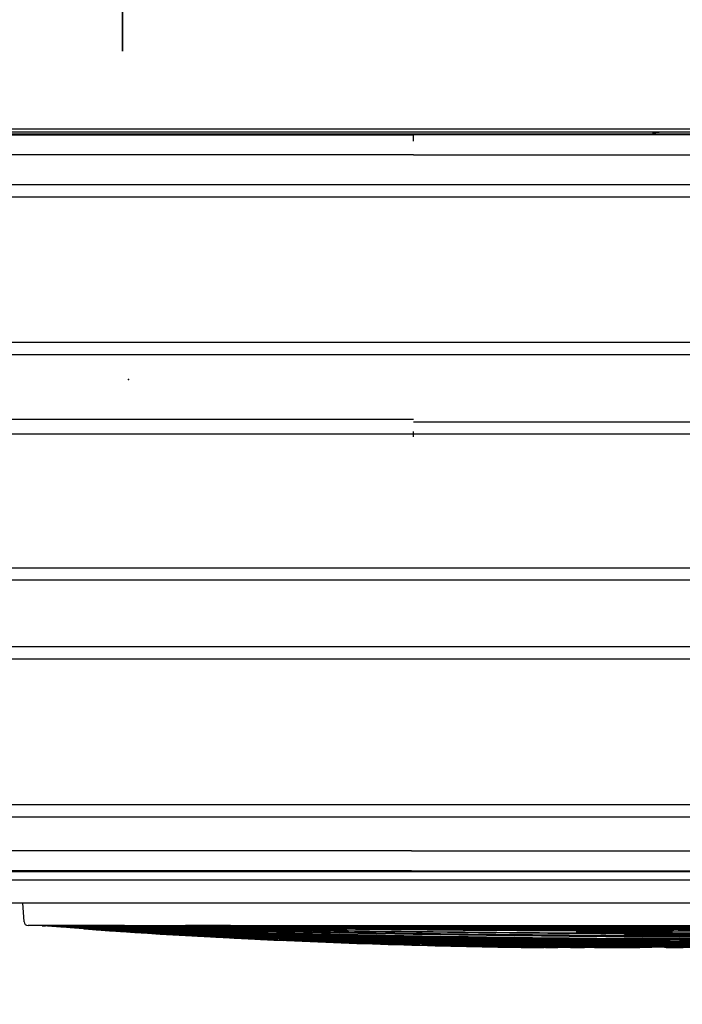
# Model space of a CAD drawing. Header units: millimetres. Extents: x -424979 to 718034, y -72486 to 344972.
# Tile 68 of 256: x 369461 to 370256, y 38106 to 39289. Entities that reach past the tile are written whole.
import ezdxf
from ezdxf import colors
from ezdxf.entities.mleader import LeaderData, LeaderLine
from ezdxf.math import Vec2, Vec3
from ezdxf.xclip import XClip

# ---------------------------------------------------------------- set-up
doc = ezdxf.new("R2010")
doc.units = ezdxf.units.MM
doc.header["$MEASUREMENT"] = 0
doc.header["$XCLIPFRAME"] = 0
for name, color, linetype, lineweight in [('0100_001_6_0_Nr_pióra__1', 7, 'Continuous', 13), ('IS_KLIM Opis_Średnice', 7, 'Continuous', 9), ('IS_KLIM_FREON', 6, 'GAS_LINE', 35)]:
    doc.layers.add(name, color=color, linetype=linetype, lineweight=lineweight)
doc.layers.add('IS_KLIM_urządzenia', color=3, linetype='Continuous')
doc.layers.add('Rysunki i obrazki', color=7, linetype='Continuous')
doc.linetypes.add('GAS_LINE', pattern='A,12.7,-5.08,["GAS",Standard,S=2.54,R=0,X=-2.54,Y=-1.27],-6.35', length=24.13)
picture_1 = doc.add_image_def('image6.tif', size_in_pixel=(4960, 3507))

# ---------------------------------------------------------------- blocks, each defined once
blk = doc.blocks.new('Rysunek_6_6', base_point=(-286891.4, 45461))
at = {"layer": '0100_001_6_0_Nr_pióra__1', "color": 7, "lineweight": 13}
image = blk.add_image(picture_1, insert=(-308193.9, 31056), size_in_units=(41994.7, 29692.6), rotation=-1.1954, dxfattribs=at)
image.set_boundary_path([(-0.5, -0.5), (4959.5, 3506.5)])
blk = doc.blocks.new('G$CE471A013')
at = {"linetype": 'Continuous'}
for p, q in [((23.598, 37.069), (-66.48, 37.069)), ((-63.256, 37.301), (6.245, 37.301)), ((-63.211, 37.029), (-21.491, 37.029)), ((-62.823, 37.151), (6.095, 37.151)), ((-21.491, 36.7), (-21.491, 37.034)), ((20.329, 37.029), (-21.491, 37.029)), ((-55.564, 34.525), (12.681, 34.525)), ((12.681, 33.925), (-55.564, 33.925)), ((-53.591, 26.625), (10.708, 26.625)), ((10.708, 26.025), (-53.591, 26.025)), ((-21.491, 22.784), (12.474, 22.784)), ((-21.491, 22.659), (-55.356, 22.659)), ((-21.491, 22.059), (-55.356, 22.059)), ((-21.491, 21.902), (-21.491, 22.171)), ((12.474, 22.059), (-21.491, 22.059)), ((-21.391, 15.359), (-55.356, 15.359)), ((12.474, 15.359), (-21.391, 15.359)), ((-21.391, 14.759), (-55.356, 14.759)), ((12.474, 14.759), (-21.391, 14.759)), ((-53.591, 11.393), (10.708, 11.393)), ((10.708, 10.793), (-53.591, 10.793)), ((-55.564, 3.493), (12.681, 3.493)), ((12.681, 2.893), (-55.564, 2.893)), ((-61.567, 0.144), (18.685, 0.144)), ((-21.391, 0.184), (-59.916, 0.184)), ((-21.391, 0.184), (17.062, 0.184)), ((-0.517, -0.263), (-62.643, -0.263)), ((-0.367, -1.413), (-63.178, -1.413)), ((-2.02, -2.359), (-1.953, -1.413)), ((-7.032, -2.545), (-57.042, -2.545)), ((-32.037, -2.644), (-32.037, -2.642)), ((-7.032, -2.545), (-2.219, -2.545)), ((-5.317, -2.545), (-5.317, -2.545))]:
    blk.add_line(p, q, dxfattribs=at)
at = {"linetype": 'Continuous', "extrusion": (0, 0, -1)}
blk.add_arc((2.219, -2.345), 0.2, 184, 270, dxfattribs=at)
at = {"linetype": 'Continuous'}
blk.add_ellipse((-33.789, 36.701), major_axis=(1.086, 0), ratio=0.414214, start_param=1.241354, end_param=1.558544, dxfattribs=at)
for points, degree in [([(-21.491, 36.025), (-63.136, 36.025)], 1), ([(-21.491, 36.025), (-7.576, 36.025), (6.339, 36.025), (20.254, 36.025)], 3), ([(-21.391, 1.188), (-34.734, 1.188), (-48.077, 1.188), (-61.42, 1.188)], 3), ([(-21.391, 1.188), (-8.082, 1.188), (5.228, 1.188), (18.538, 1.188)], 3), ([(-32.037, -3.003), (-41.686, -2.945), (-51.334, -2.803), (-60.98, -2.546)], 3), ([(-32.037, -2.832), (-41.595, -2.794), (-51.153, -2.706), (-60.71, -2.546)], 3), ([(-32.037, -2.642), (-35.976, -2.636), (-39.916, -2.626), (-43.855, -2.612)], 3), ([(-32.037, -2.772), (-32.861, -2.77), (-33.685, -2.767), (-34.509, -2.764)], 3), ([(-32.037, -2.89), (-32.838, -2.886), (-33.64, -2.882), (-34.441, -2.877)], 3), ([(-32.037, -2.832), (-22.479, -2.794), (-12.921, -2.706), (-3.364, -2.546)], 3), ([(-32.037, -2.578), (-32.037, -2.579), (-32.037, -2.581), (-32.037, -2.583)], 3), ([(-32.037, -2.639), (-32.037, -2.64), (-32.037, -2.641), (-32.037, -2.642)], 3), ([(-32.037, -2.71), (-32.037, -2.711), (-32.037, -2.712), (-32.037, -2.713)], 3), ([(-32.037, -2.772), (-31.213, -2.77), (-30.389, -2.767), (-29.565, -2.764)], 3), ([(-32.037, -2.77), (-32.037, -2.771), (-32.037, -2.772), (-32.037, -2.772)], 3), ([(-32.037, -2.829), (-32.037, -2.83), (-32.037, -2.831), (-32.037, -2.832)], 3), ([(-32.037, -2.89), (-31.236, -2.886), (-30.434, -2.882), (-29.633, -2.877)], 3), ([(-32.037, -2.887), (-32.037, -2.888), (-32.037, -2.889), (-32.037, -2.89)], 3), ([(-32.037, -2.945), (-32.037, -2.945), (-32.037, -2.946), (-32.037, -2.947)], 3), ([(-18.164, -2.749), (-17.391, -2.739), (-16.618, -2.728), (-15.845, -2.717)], 3), ([(-17.799, -2.785), (-15.415, -2.748), (-13.032, -2.706), (-10.649, -2.657)], 3), ([(-7.721, -2.556), (-7.116, -2.553), (-6.512, -2.549), (-5.907, -2.545)], 3), ([(-7.585, -2.858), (-6.064, -2.768), (-4.543, -2.669), (-3.024, -2.559)], 3), ([(-2.956, -2.552), (-3.001, -2.555), (-3.046, -2.558), (-3.091, -2.561)], 3), ([(-2.956, -2.553), (-3.001, -2.556), (-3.046, -2.559), (-3.091, -2.562)], 3), ([(-2.956, -2.553), (-3.001, -2.556), (-3.046, -2.559), (-3.091, -2.562)], 3), ([(-2.956, -2.554), (-3.001, -2.557), (-3.046, -2.56), (-3.091, -2.563)], 3), ([(-3.09, -2.557), (-3.045, -2.554), (-3, -2.552), (-2.955, -2.549)], 3), ([(-2.955, -2.549), (-3, -2.552), (-3.045, -2.554), (-3.09, -2.557)], 3), ([(-2.957, -2.549), (-3.001, -2.551), (-3.045, -2.553), (-3.089, -2.555)], 3), ([(-2.932, -2.554), (-2.977, -2.557), (-3.022, -2.56), (-3.067, -2.564)], 3), ([(-3.024, -2.56), (-3.024, -2.56), (-3.024, -2.56)], 2), ([(-3.023, -2.559), (-3.023, -2.559), (-3.023, -2.559)], 2), ([(-3.022, -2.55), (-3.022, -2.55), (-3.022, -2.55)], 2), ([(-41.256, -3.247), (-38.183, -3.313), (-35.11, -3.36), (-32.037, -3.388)], 3), ([(-39.963, -3.342), (-37.321, -3.397), (-34.679, -3.437), (-32.037, -3.462)], 3), ([(-37.196, -3.36), (-35.477, -3.388), (-33.757, -3.41), (-32.037, -3.426)], 3), ([(-32.037, -3.306), (-32.719, -3.3), (-33.402, -3.293), (-34.084, -3.286)], 3), ([(-32.037, -3.428), (-32.138, -3.427), (-32.24, -3.426), (-32.341, -3.425)], 3), ([(-32.037, -3.001), (-32.037, -3.002), (-32.037, -3.003), (-32.037, -3.003)], 3), ([(-32.037, -3.161), (-32.037, -3.162), (-32.037, -3.162), (-32.037, -3.163)], 3), ([(-32.037, -3.211), (-32.037, -3.211), (-32.037, -3.212), (-32.037, -3.213)], 3), ([(-32.037, -3.259), (-32.037, -3.259), (-32.037, -3.26), (-32.037, -3.261)], 3), ([(-25.483, -3.299), (-27.667, -3.338), (-29.852, -3.368), (-32.037, -3.388)], 3), ([(-32.037, -3.304), (-32.037, -3.305), (-32.037, -3.306), (-32.037, -3.306)], 3), ([(-32.037, -3.348), (-32.037, -3.348), (-32.037, -3.349), (-32.037, -3.349)], 3), ([(-32.037, -3.388), (-32.037, -3.389), (-32.037, -3.389), (-32.037, -3.39)], 3), ([(-32.037, -3.426), (-32.037, -3.427), (-32.037, -3.427), (-32.037, -3.428)], 3), ([(-19.077, -3.415), (-22.729, -3.537), (-26.382, -3.615), (-30.036, -3.648)], 3), ([(-18.767, -3.419), (-22.083, -3.533), (-25.4, -3.609), (-28.717, -3.646)], 3), ([(-40.922, -3.533), (-38.628, -3.589), (-36.333, -3.627), (-34.038, -3.648)], 3), ([(-34.126, -3.648), (-34.097, -3.648), (-34.067, -3.648), (-34.038, -3.648)], 3), ([(-32.037, -3.651), (-32.295, -3.649), (-32.552, -3.648), (-32.81, -3.646)], 3), ([(-32.037, -3.637), (-32.128, -3.636), (-32.22, -3.636), (-32.311, -3.635)], 3), ([(-32.037, -3.462), (-32.037, -3.462), (-32.037, -3.463), (-32.037, -3.463)], 3), ([(-32.037, -3.494), (-32.037, -3.495), (-32.037, -3.495), (-32.037, -3.496)], 3), ([(-32.037, -3.525), (-32.037, -3.525), (-32.037, -3.525), (-32.037, -3.526)], 3), ([(-32.037, -3.552), (-32.037, -3.552), (-32.037, -3.553), (-32.037, -3.553)], 3), ([(-32.037, -3.577), (-32.037, -3.577), (-32.037, -3.578), (-32.037, -3.578)], 3), ([(-27.275, -3.582), (-28.862, -3.608), (-30.45, -3.626), (-32.037, -3.636)], 3), ([(-32.037, -3.599), (-32.037, -3.599), (-32.037, -3.6), (-32.037, -3.6)], 3), ([(-28.055, -3.611), (-29.382, -3.629), (-30.71, -3.642), (-32.037, -3.65)], 3), ([(-32.037, -3.619), (-32.037, -3.619), (-32.037, -3.619), (-32.037, -3.619)], 3), ([(-32.037, -3.637), (-31.89, -3.636), (-31.744, -3.635), (-31.597, -3.634)], 3), ([(-32.037, -3.636), (-32.037, -3.636), (-32.037, -3.637), (-32.037, -3.637)], 3), ([(-32.037, -3.651), (-31.405, -3.647), (-30.773, -3.643), (-30.142, -3.637)], 3), ([(-32.037, -3.65), (-32.037, -3.65), (-32.037, -3.65), (-32.037, -3.651)], 3), ([(-29.948, -3.648), (-29.977, -3.648), (-30.006, -3.648), (-30.036, -3.648)], 3), ([(-29.948, -3.648), (-28.516, -3.635), (-27.085, -3.615), (-25.654, -3.588)], 3), ([(-28.676, -3.646), (-28.69, -3.646), (-28.703, -3.646), (-28.717, -3.646)], 3), ([(-28.676, -3.646), (-27.337, -3.631), (-25.999, -3.61), (-24.66, -3.582)], 3), ([(-28.008, -3.648), (-28.016, -3.648), (-28.023, -3.648), (-28.031, -3.648)], 3), ([(-27.658, -3.652), (-27.662, -3.652), (-27.665, -3.652), (-27.668, -3.652)], 3), ([(-27.551, -3.657), (-27.552, -3.684)], 1), ([(-27.551, -3.657), (-27.238, -3.653), (-26.925, -3.649), (-26.612, -3.645)], 3), ([(-27.551, -3.657), (-27.551, -3.657), (-27.551, -3.657), (-27.551, -3.657)], 3), ([(-27.514, -3.604), (-25.962, -3.58), (-24.41, -3.549), (-22.859, -3.51)], 3)]:
    blk.add_open_spline(points, degree=degree, dxfattribs=at)
for points, knots in [([(-32.037, -3.261), (-36.938, -3.218), (-41.838, -3.138), (-51.533, -2.903), (-56.327, -2.75), (-61.119, -2.546)], [0, 0, 0, 0, 0.505409, 0.505409, 1, 1, 1, 1]), ([(-61.118, -2.551), (-56.329, -2.844), (-51.536, -3.059), (-41.841, -3.378), (-36.939, -3.481), (-32.037, -3.525)], [0, 0, 0, 0, 0.494599, 0.494599, 1, 1, 1, 1]), ([(-32.037, -3.496), (-36.939, -3.451), (-41.841, -3.35), (-51.536, -3.04), (-56.329, -2.832), (-61.118, -2.551)], [0, 0, 0, 0, 0.505401, 0.505401, 1, 1, 1, 1]), ([(-61.118, -2.551), (-56.329, -2.832), (-51.536, -3.039), (-41.841, -3.349), (-36.939, -3.45), (-32.037, -3.494)], [0, 0, 0, 0, 0.494599, 0.494599, 1, 1, 1, 1]), ([(-32.037, -3.553), (-36.94, -3.512), (-41.841, -3.407), (-51.536, -3.079), (-56.33, -2.856), (-61.118, -2.552)], [0, 0, 0, 0, 0.505401, 0.505401, 1, 1, 1, 1]), ([(-32.037, -3.526), (-36.939, -3.483), (-41.841, -3.38), (-51.536, -3.06), (-56.329, -2.845), (-61.118, -2.552)], [0, 0, 0, 0, 0.505401, 0.505401, 1, 1, 1, 1]), ([(-32.037, -3.6), (-36.94, -3.563), (-41.842, -3.457), (-51.537, -3.114), (-56.33, -2.879), (-61.118, -2.553)], [0, 0, 0, 0, 0.505401, 0.505401, 1, 1, 1, 1]), ([(-32.037, -3.578), (-36.94, -3.538), (-41.842, -3.433), (-51.537, -3.097), (-56.33, -2.868), (-61.118, -2.553)], [0, 0, 0, 0, 0.505401, 0.505401, 1, 1, 1, 1]), ([(-32.037, -3.619), (-36.94, -3.585), (-41.843, -3.48), (-51.538, -3.13), (-56.331, -2.889), (-61.118, -2.554)], [0, 0, 0, 0, 0.505401, 0.505401, 1, 1, 1, 1]), ([(-32.037, -3.39), (-36.939, -3.345), (-41.84, -3.252), (-51.533, -2.975), (-56.326, -2.793), (-61.115, -2.549)], [0, 0, 0, 0, 0.505465, 0.505465, 1, 1, 1, 1]), ([(-61.106, -2.549), (-56.319, -2.779), (-51.53, -2.951), (-41.839, -3.214), (-36.938, -3.303), (-32.037, -3.348)], [0, 0, 0, 0, 0.494375, 0.494375, 1, 1, 1, 1]), ([(-32.037, -3.111), (-36.937, -3.076), (-41.838, -3.01), (-51.506, -2.824), (-56.274, -2.704), (-61.042, -2.546)], [0, 0, 0, 0, 0.50677, 0.50677, 1, 1, 1, 1]), ([(-32.037, -3.058), (-36.937, -3.025), (-41.837, -2.966), (-51.506, -2.797), (-56.274, -2.688), (-61.041, -2.545)], [0, 0, 0, 0, 0.506778, 0.506778, 1, 1, 1, 1]), ([(-61.021, -2.546), (-56.261, -2.688), (-51.499, -2.795), (-41.837, -2.964), (-36.937, -3.023), (-32.037, -3.056)], [0, 0, 0, 0, 0.492868, 0.492868, 1, 1, 1, 1]), ([(-32.037, -3.349), (-36.938, -3.305), (-41.839, -3.215), (-51.494, -2.953), (-56.248, -2.782), (-61, -2.554)], [0, 0, 0, 0, 0.507485, 0.507485, 1, 1, 1, 1]), ([(-32.037, -3.213), (-36.938, -3.173), (-41.838, -3.097), (-51.488, -2.878), (-56.237, -2.737), (-60.984, -2.551)], [0, 0, 0, 0, 0.507767, 0.507767, 1, 1, 1, 1]), ([(-60.984, -2.551), (-56.237, -2.736), (-51.488, -2.877), (-41.838, -3.095), (-36.938, -3.17), (-32.037, -3.211)], [0, 0, 0, 0, 0.492233, 0.492233, 1, 1, 1, 1]), ([(-60.984, -2.552), (-56.237, -2.752), (-51.488, -2.903), (-41.839, -3.136), (-36.938, -3.216), (-32.037, -3.259)], [0, 0, 0, 0, 0.492233, 0.492233, 1, 1, 1, 1]), ([(-32.037, -2.947), (-34.87, -2.932), (-37.702, -2.91), (-43.368, -2.851), (-46.201, -2.816), (-51.866, -2.73), (-54.699, -2.68), (-58.666, -2.597), (-59.8, -2.572), (-60.934, -2.546)], [0, 0, 0, 0, 0.294057, 0.294057, 0.58814, 0.58814, 0.882227, 0.882227, 1, 1, 1, 1]), ([(-60.894, -2.547), (-58.354, -2.605), (-55.814, -2.657), (-50.519, -2.751), (-47.764, -2.792), (-42.254, -2.862), (-39.498, -2.891), (-35.174, -2.926), (-33.606, -2.936), (-32.037, -2.945)], [0, 0, 0, 0, 0.264103, 0.264103, 0.550513, 0.550513, 0.836923, 0.836923, 1, 1, 1, 1]), ([(-60.501, -2.547), (-57.467, -2.586), (-54.433, -2.62), (-49.709, -2.664), (-48.019, -2.679), (-42.949, -2.718), (-39.569, -2.739), (-34.805, -2.76), (-33.421, -2.765), (-32.037, -2.77)], [0, 0, 0, 0, 0.319801, 0.319801, 0.497905, 0.497905, 0.854114, 0.854114, 1, 1, 1, 1]), ([(-32.037, -2.713), (-34.859, -2.706), (-37.681, -2.696), (-41.915, -2.677), (-43.326, -2.67), (-47.56, -2.647), (-50.382, -2.629), (-55.564, -2.59), (-57.923, -2.569), (-60.283, -2.546)], [0, 0, 0, 0, 0.299747, 0.299747, 0.449624, 0.449624, 0.749381, 0.749381, 1, 1, 1, 1]), ([(-60.283, -2.546), (-58.036, -2.568), (-55.79, -2.587), (-52.212, -2.614), (-50.88, -2.623), (-46.883, -2.65), (-44.219, -2.664), (-38.89, -2.689), (-36.225, -2.699), (-33.053, -2.707), (-32.545, -2.709), (-32.037, -2.71)], [0, 0, 0, 0, 0.238571, 0.238571, 0.380065, 0.380065, 0.663055, 0.663055, 0.946044, 0.946044, 1, 1, 1, 1]), ([(-32.037, -3.463), (-36.939, -3.418), (-41.84, -3.319), (-51.147, -3.031), (-55.552, -2.852), (-59.955, -2.614)], [0, 0, 0, 0, 0.526489, 0.526489, 1, 1, 1, 1]), ([(-58.091, -2.545), (-55.347, -2.562), (-52.602, -2.575), (-48.884, -2.591), (-47.911, -2.595), (-44.991, -2.607), (-43.045, -2.613), (-39.152, -2.625), (-37.205, -2.63), (-34.185, -2.636), (-33.111, -2.638), (-32.037, -2.639)], [0, 0, 0, 0, 0.31601, 0.31601, 0.42808, 0.42808, 0.652219, 0.652219, 0.876357, 0.876357, 1, 1, 1, 1]), ([(-57.423, -2.786), (-53.865, -2.995), (-50.304, -3.157), (-41.842, -3.456), (-36.94, -3.562), (-32.037, -3.599)], [0, 0, 0, 0, 0.420951, 0.420951, 1, 1, 1, 1]), ([(-56.809, -2.838), (-53.456, -3.04), (-50.1, -3.198), (-41.843, -3.499), (-36.94, -3.605), (-32.037, -3.636)], [0, 0, 0, 0, 0.406561, 0.406561, 1, 1, 1, 1]), ([(-56.729, -2.835), (-53.402, -3.029), (-50.073, -3.182), (-41.843, -3.479), (-36.94, -3.585), (-32.037, -3.619)], [0, 0, 0, 0, 0.40464, 0.40464, 1, 1, 1, 1]), ([(-32.037, -2.583), (-36.954, -2.579), (-41.87, -2.572), (-49.186, -2.558), (-51.586, -2.553), (-53.986, -2.547)], [0, 0, 0, 0, 0.672022, 0.672022, 1, 1, 1, 1]), ([(-32.037, -3.058), (-27.137, -3.025), (-22.236, -2.966), (-12.557, -2.796), (-7.778, -2.688), (-3, -2.544)], [0, 0, 0, 0, 0.506209, 0.506209, 1, 1, 1, 1]), ([(-32.037, -3.111), (-27.136, -3.076), (-22.236, -3.01), (-12.557, -2.824), (-7.778, -2.704), (-3, -2.545)], [0, 0, 0, 0, 0.506209, 0.506209, 1, 1, 1, 1]), ([(-5.983, -2.545), (-8.727, -2.562), (-11.472, -2.575), (-15.189, -2.591), (-16.163, -2.595), (-19.083, -2.607), (-21.029, -2.613), (-24.922, -2.625), (-26.869, -2.63), (-29.889, -2.636), (-30.963, -2.638), (-32.037, -2.639)], [0, 0, 0, 0, 0.31601, 0.31601, 0.42808, 0.42808, 0.652219, 0.652219, 0.876357, 0.876357, 1, 1, 1, 1]), ([(-32.037, -2.578), (-32.037, -2.577), (-32.037, -2.575), (-32.037, -2.569), (-32.037, -2.565), (-32.037, -2.556), (-32.037, -2.551), (-32.037, -2.545)], [0, 0, 0, 0, 0.356764, 0.356764, 0.713527, 0.713527, 1, 1, 1, 1]), ([(-32.037, -3.261), (-27.136, -3.218), (-22.236, -3.138), (-12.541, -2.903), (-7.747, -2.75), (-2.955, -2.546)], [0, 0, 0, 0, 0.505409, 0.505409, 1, 1, 1, 1]), ([(-32.037, -2.947), (-29.204, -2.932), (-26.371, -2.91), (-20.706, -2.851), (-17.873, -2.816), (-12.207, -2.73), (-9.375, -2.68), (-5.408, -2.597), (-4.274, -2.572), (-3.139, -2.546)], [0, 0, 0, 0, 0.294057, 0.294057, 0.58814, 0.58814, 0.882227, 0.882227, 1, 1, 1, 1]), ([(-32.037, -2.713), (-29.215, -2.706), (-26.392, -2.696), (-22.159, -2.677), (-20.748, -2.67), (-16.514, -2.647), (-13.692, -2.629), (-8.513, -2.59), (-6.157, -2.569), (-3.8, -2.546)], [0, 0, 0, 0, 0.299848, 0.299848, 0.449777, 0.449777, 0.749636, 0.749636, 1, 1, 1, 1]), ([(-3.791, -2.546), (-6.037, -2.568), (-8.284, -2.587), (-11.862, -2.614), (-13.194, -2.623), (-17.191, -2.65), (-19.855, -2.664), (-25.184, -2.689), (-27.848, -2.699), (-31.021, -2.707), (-31.529, -2.709), (-32.037, -2.71)], [0, 0, 0, 0, 0.238571, 0.238571, 0.380065, 0.380065, 0.663055, 0.663055, 0.946044, 0.946044, 1, 1, 1, 1]), ([(-3.18, -2.547), (-5.72, -2.605), (-8.26, -2.657), (-13.555, -2.751), (-16.31, -2.792), (-21.82, -2.862), (-24.575, -2.891), (-28.899, -2.926), (-30.468, -2.936), (-32.037, -2.945)], [0, 0, 0, 0, 0.264103, 0.264103, 0.550513, 0.550513, 0.836923, 0.836923, 1, 1, 1, 1]), ([(-3.573, -2.547), (-6.607, -2.586), (-9.641, -2.62), (-14.365, -2.664), (-16.055, -2.679), (-21.125, -2.718), (-24.504, -2.739), (-29.268, -2.76), (-30.653, -2.765), (-32.037, -2.77)], [0, 0, 0, 0, 0.319801, 0.319801, 0.497905, 0.497905, 0.854114, 0.854114, 1, 1, 1, 1]), ([(-32.037, -2.583), (-27.12, -2.579), (-22.204, -2.572), (-14.887, -2.558), (-12.488, -2.553), (-10.088, -2.547)], [0, 0, 0, 0, 0.672022, 0.672022, 1, 1, 1, 1]), ([(-32.037, -3.39), (-27.135, -3.345), (-22.234, -3.252), (-12.541, -2.975), (-7.748, -2.793), (-2.959, -2.549)], [0, 0, 0, 0, 0.505465, 0.505465, 1, 1, 1, 1]), ([(-2.968, -2.549), (-7.755, -2.779), (-12.544, -2.951), (-22.235, -3.214), (-27.136, -3.303), (-32.037, -3.348)], [0, 0, 0, 0, 0.494375, 0.494375, 1, 1, 1, 1]), ([(-32.037, -3.463), (-27.135, -3.418), (-22.234, -3.319), (-12.539, -3.019), (-7.745, -2.82), (-2.955, -2.55)], [0, 0, 0, 0, 0.505401, 0.505401, 1, 1, 1, 1]), ([(-2.955, -2.55), (-7.745, -2.819), (-12.539, -3.018), (-22.234, -3.318), (-27.135, -3.416), (-32.037, -3.462)], [0, 0, 0, 0, 0.494599, 0.494599, 1, 1, 1, 1]), ([(-32.037, -3.306), (-27.136, -3.263), (-22.235, -3.177), (-12.563, -2.928), (-7.792, -2.766), (-3.023, -2.55)], [0, 0, 0, 0, 0.506586, 0.506586, 1, 1, 1, 1]), ([(-2.956, -2.551), (-7.745, -2.844), (-12.538, -3.059), (-22.233, -3.378), (-27.134, -3.481), (-32.037, -3.525)], [0, 0, 0, 0, 0.494599, 0.494599, 1, 1, 1, 1]), ([(-32.037, -3.496), (-27.135, -3.451), (-22.233, -3.35), (-12.538, -3.04), (-7.745, -2.832), (-2.956, -2.551)], [0, 0, 0, 0, 0.505401, 0.505401, 1, 1, 1, 1]), ([(-2.956, -2.551), (-7.745, -2.832), (-12.538, -3.039), (-22.233, -3.349), (-27.135, -3.45), (-32.037, -3.494)], [0, 0, 0, 0, 0.494599, 0.494599, 1, 1, 1, 1]), ([(-32.037, -3.213), (-27.136, -3.173), (-22.236, -3.097), (-12.586, -2.878), (-7.837, -2.737), (-3.09, -2.551)], [0, 0, 0, 0, 0.507767, 0.507767, 1, 1, 1, 1]), ([(-3.09, -2.551), (-7.837, -2.736), (-12.586, -2.877), (-22.236, -3.095), (-27.136, -3.17), (-32.037, -3.211)], [0, 0, 0, 0, 0.492233, 0.492233, 1, 1, 1, 1]), ([(-32.037, -3.553), (-27.134, -3.512), (-22.232, -3.407), (-12.537, -3.079), (-7.744, -2.856), (-2.956, -2.552)], [0, 0, 0, 0, 0.505401, 0.505401, 1, 1, 1, 1]), ([(-32.037, -3.526), (-27.134, -3.483), (-22.233, -3.38), (-12.538, -3.06), (-7.745, -2.845), (-2.956, -2.552)], [0, 0, 0, 0, 0.505401, 0.505401, 1, 1, 1, 1]), ([(-3.09, -2.552), (-7.837, -2.752), (-12.586, -2.903), (-22.235, -3.136), (-27.136, -3.216), (-32.037, -3.259)], [0, 0, 0, 0, 0.492233, 0.492233, 1, 1, 1, 1]), ([(-32.037, -3.6), (-27.134, -3.563), (-22.232, -3.457), (-12.536, -3.114), (-7.744, -2.879), (-2.956, -2.553)], [0, 0, 0, 0, 0.505401, 0.505401, 1, 1, 1, 1]), ([(-32.037, -3.578), (-27.134, -3.538), (-22.232, -3.433), (-12.537, -3.097), (-7.744, -2.868), (-2.956, -2.553)], [0, 0, 0, 0, 0.505401, 0.505401, 1, 1, 1, 1]), ([(-32.037, -3.619), (-27.134, -3.585), (-22.231, -3.48), (-12.536, -3.13), (-7.743, -2.889), (-2.956, -2.554)], [0, 0, 0, 0, 0.505401, 0.505401, 1, 1, 1, 1]), ([(-32.037, -3.349), (-27.136, -3.305), (-22.235, -3.215), (-12.58, -2.953), (-7.826, -2.782), (-3.074, -2.554)], [0, 0, 0, 0, 0.507485, 0.507485, 1, 1, 1, 1]), ([(-32.037, -2.639), (-32.037, -2.639), (-32.037, -2.637), (-32.037, -2.631), (-32.037, -2.627), (-32.037, -2.616), (-32.037, -2.61), (-32.037, -2.596), (-32.037, -2.589), (-32.037, -2.578), (-32.037, -2.576), (-32.037, -2.573)], [0, 0, 0, 0, 0.231562, 0.231562, 0.463124, 0.463124, 0.694686, 0.694686, 0.926248, 0.926248, 1, 1, 1, 1]), ([(-32.037, -2.642), (-27.827, -2.636), (-23.617, -2.625), (-18.87, -2.608), (-18.334, -2.606), (-17.797, -2.604)], [0, 0, 0, 0, 0.886937, 0.886937, 1, 1, 1, 1]), ([(-32.037, -2.71), (-32.037, -2.709), (-32.037, -2.708), (-32.037, -2.702), (-32.037, -2.697), (-32.037, -2.687), (-32.037, -2.68), (-32.037, -2.667), (-32.037, -2.659), (-32.037, -2.649), (-32.037, -2.646), (-32.037, -2.644)], [0, 0, 0, 0, 0.231495, 0.231495, 0.46299, 0.46299, 0.694485, 0.694485, 0.925981, 0.925981, 1, 1, 1, 1]), ([(-32.037, -2.77), (-32.037, -2.769), (-32.037, -2.767), (-32.037, -2.761), (-32.037, -2.757), (-32.037, -2.747), (-32.037, -2.74), (-32.037, -2.726), (-32.037, -2.719), (-32.037, -2.709), (-32.037, -2.706), (-32.037, -2.704)], [0, 0, 0, 0, 0.231403, 0.231403, 0.462805, 0.462805, 0.694209, 0.694209, 0.925613, 0.925613, 1, 1, 1, 1]), ([(-32.037, -3.428), (-27.135, -3.382), (-22.234, -3.286), (-13.64, -3.03), (-9.947, -2.892), (-6.255, -2.716)], [0, 0, 0, 0, 0.570136, 0.570136, 1, 1, 1, 1]), ([(-6.837, -2.743), (-10.335, -2.905), (-13.834, -3.035), (-22.234, -3.285), (-27.135, -3.381), (-32.037, -3.426)], [0, 0, 0, 0, 0.416676, 0.416676, 1, 1, 1, 1]), ([(-32.037, -2.829), (-32.037, -2.828), (-32.037, -2.827), (-32.037, -2.821), (-32.037, -2.816), (-32.037, -2.806), (-32.037, -2.799), (-32.037, -2.786), (-32.037, -2.778), (-32.037, -2.768), (-32.037, -2.765), (-32.037, -2.763)], [0, 0, 0, 0, 0.231285, 0.231285, 0.46257, 0.46257, 0.693856, 0.693856, 0.925144, 0.925144, 1, 1, 1, 1]), ([(-32.037, -2.887), (-32.037, -2.887), (-32.037, -2.885), (-32.037, -2.879), (-32.037, -2.875), (-32.037, -2.864), (-32.037, -2.858), (-32.037, -2.844), (-32.037, -2.836), (-32.037, -2.826), (-32.037, -2.824), (-32.037, -2.821)], [0, 0, 0, 0, 0.231142, 0.231142, 0.462283, 0.462283, 0.693426, 0.693426, 0.924571, 0.924571, 1, 1, 1, 1]), ([(-7.345, -2.835), (-10.672, -3.029), (-14.001, -3.182), (-22.231, -3.479), (-27.134, -3.585), (-32.037, -3.619)], [0, 0, 0, 0, 0.40464, 0.40464, 1, 1, 1, 1]), ([(-32.037, -2.945), (-32.037, -2.944), (-32.037, -2.942), (-32.037, -2.936), (-32.037, -2.932), (-32.037, -2.922), (-32.037, -2.915), (-32.037, -2.902), (-32.037, -2.894), (-32.037, -2.884), (-32.037, -2.881), (-32.037, -2.878)], [0, 0, 0, 0, 0.230972, 0.230972, 0.461944, 0.461944, 0.692918, 0.692918, 0.923895, 0.923895, 1, 1, 1, 1]), ([(-32.037, -3.001), (-32.037, -3), (-32.037, -2.999), (-32.037, -2.993), (-32.037, -2.988), (-32.037, -2.978), (-32.037, -2.972), (-32.037, -2.958), (-32.037, -2.95), (-32.037, -2.94), (-32.037, -2.937), (-32.037, -2.935)], [0, 0, 0, 0, 0.230777, 0.230777, 0.461553, 0.461553, 0.692332, 0.692332, 0.923115, 0.923115, 1, 1, 1, 1]), ([(-9.543, -2.946), (-12.138, -3.08), (-14.734, -3.191), (-22.232, -3.456), (-27.134, -3.562), (-32.037, -3.599)], [0, 0, 0, 0, 0.346419, 0.346419, 1, 1, 1, 1]), ([(-9.972, -2.955), (-12.425, -3.076), (-14.878, -3.177), (-22.232, -3.432), (-27.134, -3.537), (-32.037, -3.577)], [0, 0, 0, 0, 0.333694, 0.333694, 1, 1, 1, 1]), ([(-5.622, -2.755), (-8.854, -2.983), (-12.09, -3.161), (-19.56, -3.48), (-23.795, -3.596), (-28.031, -3.648)], [0, 0, 0, 0, 0.433408, 0.433408, 1, 1, 1, 1]), ([(-28.008, -3.648), (-23.776, -3.596), (-19.545, -3.48), (-12.084, -3.161), (-8.854, -2.983), (-5.627, -2.756)], [0, 0, 0, 0, 0.566773, 0.566773, 1, 1, 1, 1]), ([(-5.027, -2.716), (-8.397, -2.964), (-11.771, -3.156), (-19.318, -3.484), (-23.493, -3.6), (-27.668, -3.652)], [0, 0, 0, 0, 0.447256, 0.447256, 1, 1, 1, 1]), ([(-27.658, -3.652), (-23.484, -3.601), (-19.311, -3.485), (-11.533, -3.146), (-7.927, -2.937), (-4.325, -2.664)], [0, 0, 0, 0, 0.536112, 0.536112, 1, 1, 1, 1]), ([(-14.972, -3.306), (-14.541, -3.287), (-12.888, -3.21), (-8.993, -3.004), (-5.532, -2.766), (-3.295, -2.585)], [0, 0, 0, 0, 0.110637, 0.424462, 1, 1, 1, 1]), ([(-9.673, -2.62), (-8.285, -2.605), (-6.897, -2.589), (-4.826, -2.563), (-4.143, -2.554), (-3.459, -2.545)], [0, 0, 0, 0, 0.670073, 0.670073, 1, 1, 1, 1]), ([(-5.313, -2.545), (-5.321, -2.545), (-5.314, -2.545), (-5.258, -2.545), (-5.187, -2.545), (-4.997, -2.545), (-4.879, -2.545), (-4.754, -2.545)], [0, 0, 0, 0, 0.244899, 0.244899, 0.62245, 0.62245, 1, 1, 1, 1]), ([(-34.126, -3.648), (-38.681, -3.606), (-43.236, -3.494), (-50.098, -3.221), (-52.408, -3.111), (-54.717, -2.979)], [0, 0, 0, 0, 0.663309, 0.663309, 1, 1, 1, 1]), ([(-51.456, -3.137), (-49.886, -3.212), (-48.315, -3.278), (-41.843, -3.518), (-36.941, -3.623), (-32.037, -3.65)], [0, 0, 0, 0, 0.242783, 0.242783, 1, 1, 1, 1]), ([(-48.23, -3.208), (-47.734, -3.227), (-47.238, -3.245), (-41.842, -3.432), (-36.94, -3.537), (-32.037, -3.577)], [0, 0, 0, 0, 0.091941, 0.091941, 1, 1, 1, 1]), ([(-32.037, -3.109), (-32.037, -3.109), (-32.037, -3.107), (-32.037, -3.101), (-32.037, -3.097), (-32.037, -3.087), (-32.037, -3.081), (-32.037, -3.075)], [0, 0, 0, 0, 0.343869, 0.343869, 0.687737, 0.687737, 1, 1, 1, 1]), ([(-27.801, -3.592), (-24.31, -3.54), (-20.82, -3.45), (-15.12, -3.241), (-12.91, -3.145), (-10.701, -3.031)], [0, 0, 0, 0, 0.612154, 0.612154, 1, 1, 1, 1]), ([(-21.707, -3.479), (-20.248, -3.439), (-18.789, -3.392), (-15.054, -3.254), (-12.779, -3.153), (-10.505, -3.032)], [0, 0, 0, 0, 0.390602, 0.390602, 1, 1, 1, 1])]:
    blk.add_open_spline(points, degree=3, knots=knots, dxfattribs=at)
blk.add_point((-7.241, 24.777), dxfattribs=at)

msp = doc.modelspace()

# ---------------------------------------------------------------- linework, layer by layer
at = {"layer": 'IS_KLIM_FREON', "lineweight": 35, "ltscale": 0.4}
msp.add_lwpolyline([(369584.1, 39250.6), (369584.1, 39954.7), (377978.4, 39954.7), (377978.4, 40252.1)], dxfattribs=at)

# ---------------------------------------------------------------- block references
at = {"layer": 'IS_KLIM_urządzenia', "xscale": -24, "yscale": 24, "zscale": 24}
msp.add_blockref('G$CE471A013', (369417.5, 38261.7), dxfattribs=at)
at = {"layer": 'Rysunki i obrazki', "color": 151, "linetype": 'Continuous', "lineweight": 20, "true_color": 0x80c2ff}
ref = msp.add_blockref('Rysunek_6_6', (361669.9, 45461), dxfattribs=at)
XClip(ref).set_block_clipping_path([(-308193.8982892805, 31055.984616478), (-266208.371343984, 30179.8821280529), (-265588.9174272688, 59866.0198290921), (-307574.4443725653, 60742.1223175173)])

# ---------------------------------------------------------------- next in the draw order: leaders
at = {"layer": 'IS_KLIM Opis_Średnice', "ltscale": 30}
ml = msp.add_multileader_mtext('Standard', dxfattribs=at)
ml.set_content('{\\fArial|b0|i0|c238|p0;\\C7;Odprowadzenie skroplin (przewód tłoczny) od klimatyzatora zastosować pompkę skroplin. W związku z brakiem w pobliżu istenijącego pionu kanalizacyji sanitarnej skropliny z klimatyzacji zaleca się odprowadzić na zewnątrz budynku. W tym celu należy zamontować rurę odpływową, która skieruje wodę do rynny lub specjalnego zbiornika. Należy pamiętać o regularnym opróżnianiu zbiornika, aby zapobiec jego przepełnieniu. Ustalić bezpośrednio z Inwestrem podczas  robót budowlanych.  }', color=256)
ml.set_leader_properties()
ml.build(insert=Vec2(0, 0))
ml.multileader.update_dxf_attribs({"text_left_attachment_type": 6, "text_right_attachment_type": 6, "dogleg_length": 0.36})
ctx = ml.context
ctx.base_point, ctx.char_height, ctx.plane_origin, ctx.plane_y_axis = Vec3(364434.5, 36031.6), 250, Vec3(368533.6, 52396.4), Vec3(0, -1)
ctx.left_attachment, ctx.right_attachment = 6, 6
notes = []
notes.append((ctx, [(0, (1, 1, 0), (375426.8, 36031.6), (-1, 0), 0.36, [(1, [(378392.6, 40720.4), (370462.2, 40838.2)], 256, [])])]))
ctx.mtext.insert, ctx.mtext.width, ctx.mtext.flow_direction = Vec3(364436.5, 36355.1), 11099.971, 5
ctx.mtext.has_bg_fill, ctx.mtext.bg_color, ctx.mtext.bg_scale_factor, ctx.mtext.bg_transparency, ctx.mtext.use_window_bg_color = 1, -939524096, 1.5, 0, 1
for ctx, leaders in notes:
    for number, flags, end, landing, length, lines in leaders:
        leader = LeaderData()
        leader.index, (leader.has_last_leader_line, leader.has_dogleg_vector, leader.attachment_direction) = number, flags
        leader.last_leader_point, leader.dogleg_vector, leader.dogleg_length = Vec3(end), Vec3(landing), length
        for number, points, colour, breaks in lines:
            line = LeaderLine()
            line.index, line.vertices, line.color, line.breaks = number, Vec3.list(points), colors.encode_raw_color(colour), breaks
            leader.lines.append(line)
        ctx.leaders.append(leader)

doc.saveas('drawing.dxf')
